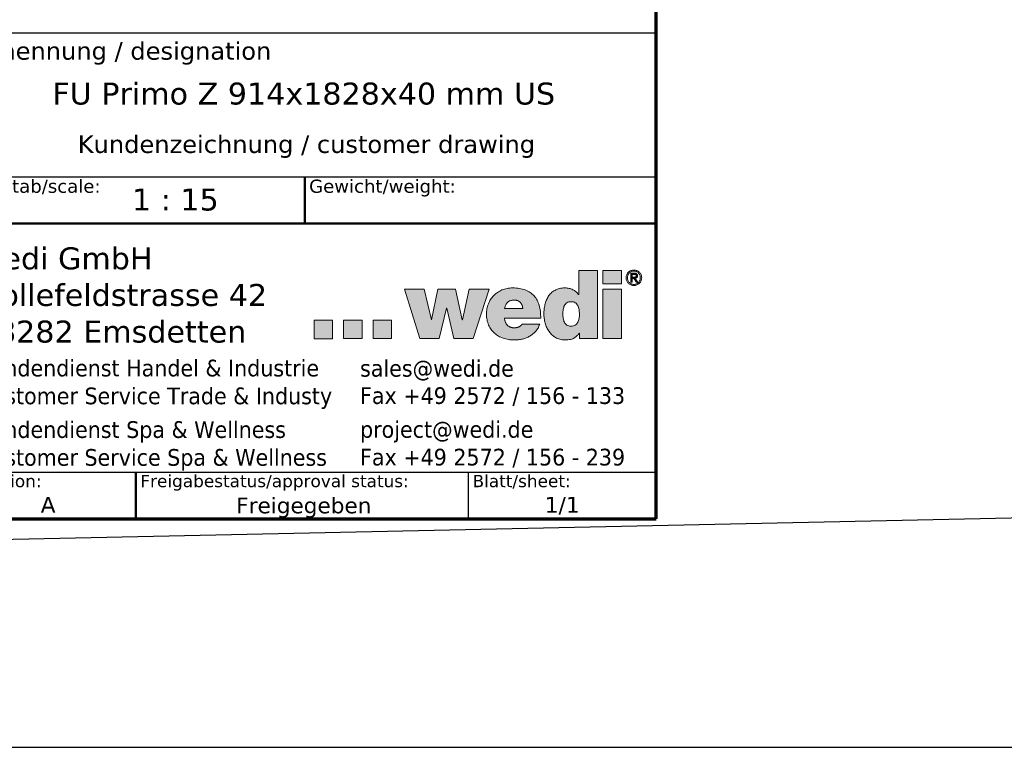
# Model space of a CAD drawing. Header units: millimetres. Extents: x -13716 to 13716, y -300 to 4365.
# Tile 3 of 12: x 1973 to 3654, y -300 to 942. Entities that reach past the tile are written whole.
import ezdxf
from ezdxf.enums import TextEntityAlignment as Align

# ---------------------------------------------------------------- set-up
doc = ezdxf.new("R2010")
doc.units = ezdxf.units.MM
doc.header["$LTSCALE"] = 15
doc.layers.get('0').update_dxf_attribs({"lineweight": 25})
for name, color, linetype, lineweight in [('AM_BOR', 7, 'Continuous', 25), ('Ebene 1', 7, 'Continuous', 25), ('Rahmen (ISO)', 7, 'Continuous', 70), ('Schraffur (ISO)', 7, 'Continuous', 18), ('Titel (ISO)', 7, 'Continuous', 50)]:
    doc.layers.add(name, color=color, linetype=linetype, lineweight=lineweight)
doc.styles.add('Notiztext 3.5', font='verdana.ttf')
doc.styles.add('Pfeiltext', font='verdana.ttf')
doc.styles.get("Standard").update_dxf_attribs({"font": 'verdana.ttf'})
doc.styles.add('Textstil26', font='verdana.ttf')
doc.styles.add('Textstil29', font='verdana.ttf')
doc.styles.add('Textstil30', font='verdana.ttf')
doc.styles.add('Textstil32', font='verdana.ttf', dxfattribs={"width": 0.8})
doc.styles.add('Textstil69', font='verdana.ttf')
doc.styles.add('Textstil76', font='verdana.ttf')
doc.styles.add('Textstil77', font='verdana.ttf')

# ---------------------------------------------------------------- blocks, each defined once
blk = doc.blocks.new('Ränder wedi_Zeichnungsrahmen')
at = {"layer": 'Rahmen (ISO)'}
for p, q in [((204, 6), (204, 291)), ((20, 6), (204, 6))]:
    blk.add_line(p, q, dxfattribs=at)
blk = doc.blocks.new('Schriftfelder wedi Standard - Inch_Zoll ohne Toleranz')
at = {"layer": 'Schraffur (ISO)'}
h = blk.add_hatch(color=256, dxfattribs=at)
edge = h.paths.add_edge_path(flags=0)
edge.add_spline(control_points=[(-14.53, 20.67), (-14.44, 20.67), (-14.27, 20.69), (-14.05, 20.78), (-13.88, 20.93), (-13.76, 21.12), (-13.67, 21.33), (-13.6, 21.65), (-13.57, 22.07), (-13.6, 22.48), (-13.67, 22.8), (-13.76, 23.01), (-13.88, 23.2), (-14.05, 23.35), (-14.27, 23.44), (-14.53, 23.47), (-14.78, 23.44), (-15, 23.35), (-15.17, 23.2), (-15.3, 23.01), (-15.38, 22.8), (-15.45, 22.48), (-15.48, 22.07), (-15.45, 21.65), (-15.38, 21.33), (-15.3, 21.12), (-15.17, 20.93), (-15, 20.78), (-14.78, 20.69), (-14.61, 20.67), (-14.53, 20.67)], knot_values=[0, 0, 0, 0, 0.034699, 0.064914, 0.09345, 0.122379, 0.152717, 0.184596, 0.250776, 0.316162, 0.347791, 0.377961, 0.406791, 0.435283, 0.465485, 0.500184, 0.534837, 0.564994, 0.593447, 0.62225, 0.652404, 0.684024, 0.749407, 0.815585, 0.847456, 0.877777, 0.906678, 0.935176, 0.965345, 1, 1, 1, 1], degree=3, periodic=0)
edge = h.paths.add_edge_path()
edge.add_line((-13.66, 27), (-13.66, 24.26))
edge.add_line((-13.66, 24.26), (-13.68, 24.26))
edge.add_spline(control_points=[(-13.68, 24.26), (-13.77, 24.37), (-13.95, 24.6), (-14.33, 24.84), (-14.76, 24.99), (-15.18, 25.03), (-15.55, 25.01), (-15.86, 24.96), (-16.14, 24.87), (-16.47, 24.72), (-16.82, 24.46), (-17.14, 24.06), (-17.37, 23.6), (-17.52, 23.11), (-17.6, 22.6), (-17.63, 22.08), (-17.6, 21.55), (-17.49, 21.03), (-17.31, 20.52), (-17.05, 20.06), (-16.72, 19.67), (-16.3, 19.35), (-15.9, 19.19), (-15.54, 19.12), (-15.23, 19.1), (-14.91, 19.12), (-14.6, 19.16), (-14.35, 19.24), (-14.08, 19.37), (-13.83, 19.58), (-13.68, 19.77), (-13.6, 19.87)], knot_values=[0, 0, 0, 0, 0.043155, 0.086739, 0.131645, 0.17854, 0.212404, 0.243573, 0.272592, 0.299996, 0.351779, 0.402206, 0.453011, 0.504581, 0.556321, 0.607002, 0.660443, 0.714379, 0.767879, 0.820311, 0.871582, 0.922422, 0.974633, 1.002175, 1.0312, 1.067419, 1.097992, 1.124095, 1.146867, 1.186159, 1.221249, 1.221249, 1.221249, 1.221249], degree=3, periodic=0)
edge.add_line((-13.6, 19.87), (-13.58, 19.87))
edge.add_line((-13.58, 19.87), (-13.58, 19.25))
edge.add_line((-13.58, 19.25), (-11.51, 19.25))
edge.add_line((-11.51, 19.25), (-11.51, 27))
edge.add_line((-11.51, 27), (-13.66, 27))
for points in [[(-10.93, 25.49), (-10.93, 27), (-8.78, 27), (-8.78, 25.49)], [(-33.5, 24.89), (-31.74, 19.26), (-29.54, 19.26), (-28.7, 22.72), (-28.68, 22.72), (-27.87, 19.26), (-25.66, 19.26), (-23.87, 24.89), (-26.11, 24.89), (-26.89, 21.41), (-26.93, 21.41), (-27.68, 24.89), (-29.69, 24.89), (-30.41, 21.41), (-30.43, 21.41), (-31.26, 24.89)], [(-10.93, 19.26), (-8.78, 19.26), (-8.78, 24.89), (-10.93, 24.89)], [(-41.68, 21.34), (-43.78, 21.34), (-43.78, 19.24), (-41.68, 19.24)], [(-38.32, 21.34), (-40.42, 21.34), (-40.42, 19.26), (-38.32, 19.26)], [(-34.96, 21.34), (-34.96, 19.26), (-37.06, 19.26), (-37.06, 21.34)]]:
    blk.add_hatch(color=256, dxfattribs=at).paths.add_polyline_path(points)
h = blk.add_hatch(color=256, dxfattribs=at)
edge = h.paths.add_edge_path(flags=0)
edge.add_spline(control_points=[(-8.06, 25.89), (-8.04, 25.84), (-7.99, 25.75), (-7.9, 25.64), (-7.8, 25.55), (-7.67, 25.48), (-7.53, 25.44), (-7.38, 25.42), (-7.23, 25.44), (-7.09, 25.48), (-6.97, 25.55), (-6.86, 25.64), (-6.77, 25.75), (-6.71, 25.89), (-6.66, 26.03), (-6.65, 26.19), (-6.66, 26.34), (-6.71, 26.48), (-6.77, 26.61), (-6.86, 26.72), (-6.97, 26.81), (-7.1, 26.88), (-7.23, 26.93), (-7.38, 26.94), (-7.53, 26.93), (-7.67, 26.88), (-7.8, 26.81), (-7.9, 26.72), (-7.99, 26.61), (-8.06, 26.48), (-8.1, 26.34), (-8.12, 26.19), (-8.1, 26.03), (-8.07, 25.93), (-8.06, 25.89)], knot_values=[-1, -1, -1, -1, -0.968769, -0.938514, -0.908528, -0.877859, -0.846824, -0.81451, -0.782845, -0.751665, -0.721347, -0.691382, -0.661076, -0.630076, -0.597827, -0.563882, -0.531049, -0.499298, -0.468506, -0.438444, -0.408565, -0.3784, -0.347161, -0.315526, -0.283241, -0.252147, -0.221629, -0.19173, -0.161719, -0.130694, -0.098997, -0.066153, -0.032195, 0, 0, 0, 0], degree=3, periodic=0)
edge = h.paths.add_edge_path()
edge.add_spline(control_points=[(-8.2, 26.53), (-8.22, 26.48), (-8.26, 26.37), (-8.28, 26.19), (-8.26, 26), (-8.21, 25.83), (-8.12, 25.68), (-8.01, 25.55), (-7.88, 25.44), (-7.73, 25.36), (-7.56, 25.31), (-7.38, 25.29), (-7.2, 25.31), (-7.04, 25.36), (-6.89, 25.44), (-6.75, 25.55), (-6.64, 25.68), (-6.56, 25.83), (-6.51, 26), (-6.49, 26.19), (-6.51, 26.37), (-6.56, 26.53), (-6.64, 26.69), (-6.75, 26.82), (-6.89, 26.92), (-7.04, 27), (-7.2, 27.05), (-7.38, 27.07), (-7.56, 27.05), (-7.73, 27), (-7.88, 26.92), (-8.01, 26.82), (-8.12, 26.69), (-8.18, 26.59), (-8.2, 26.53)], knot_values=[0, 0, 0, 0, 0.031498, 0.063871, 0.097255, 0.129121, 0.16021, 0.19058, 0.221045, 0.251572, 0.283155, 0.315097, 0.34707, 0.378466, 0.408835, 0.43896, 0.469377, 0.500279, 0.532169, 0.565531, 0.597881, 0.629403, 0.660135, 0.690407, 0.720506, 0.750951, 0.782355, 0.814304, 0.846223, 0.877814, 0.908416, 0.938856, 0.96908, 1, 1, 1, 1], degree=3, periodic=0)
h = blk.add_hatch(color=256, dxfattribs=at)
edge = h.paths.add_edge_path(flags=0)
edge.add_spline(control_points=[(-7.4, 26.24), (-7.37, 26.24), (-7.33, 26.24), (-7.27, 26.25), (-7.23, 26.25), (-7.21, 26.27), (-7.18, 26.28), (-7.16, 26.3), (-7.14, 26.32), (-7.13, 26.35), (-7.13, 26.39), (-7.13, 26.42), (-7.13, 26.45), (-7.14, 26.48), (-7.15, 26.5), (-7.17, 26.52), (-7.19, 26.54), (-7.22, 26.55), (-7.26, 26.56), (-7.31, 26.57), (-7.34, 26.57), (-7.36, 26.57), (-7.37, 26.57), (-7.4, 26.57), (-7.44, 26.57), (-7.49, 26.57), (-7.53, 26.57), (-7.55, 26.57), (-7.56, 26.57), (-7.57, 26.57), (-7.56, 26.55), (-7.57, 26.53), (-7.57, 26.49), (-7.57, 26.43), (-7.57, 26.36), (-7.57, 26.31), (-7.57, 26.28), (-7.56, 26.26), (-7.57, 26.24), (-7.56, 26.24), (-7.55, 26.24), (-7.51, 26.24), (-7.46, 26.24), (-7.42, 26.24), (-7.4, 26.24), (-7.4, 26.24), (-7.4, 26.24)], knot_values=[-1, -1, -1, -1, -0.950287, -0.902175, -0.881324, -0.861242, -0.841051, -0.820798, -0.800643, -0.77928, -0.753999, -0.726464, -0.703741, -0.683998, -0.665669, -0.648191, -0.630877, -0.612858, -0.575671, -0.535024, -0.514517, -0.506166, -0.497845, -0.484984, -0.450288, -0.411369, -0.377517, -0.365396, -0.358025, -0.356271, -0.348826, -0.333239, -0.311301, -0.255536, -0.195862, -0.169038, -0.146611, -0.130372, -0.122114, -0.120862, -0.115361, -0.09364, -0.033314, -0.009567, -0.002546, 0, 0, 0, 0], degree=3, periodic=0)
edge = h.paths.add_edge_path()
edge.add_spline(control_points=[(-7.33, 26.7), (-7.33, 26.7), (-7.34, 26.7), (-7.38, 26.7), (-7.49, 26.7), (-7.61, 26.7), (-7.69, 26.7), (-7.72, 26.7), (-7.74, 26.69), (-7.72, 26.64), (-7.73, 26.56), (-7.72, 26.4), (-7.73, 26.18), (-7.72, 25.96), (-7.73, 25.8), (-7.72, 25.73), (-7.73, 25.68), (-7.72, 25.66), (-7.68, 25.68), (-7.63, 25.66), (-7.59, 25.67), (-7.56, 25.66), (-7.57, 25.69), (-7.56, 25.73), (-7.57, 25.82), (-7.56, 25.93), (-7.57, 26.02), (-7.56, 26.07), (-7.57, 26.1), (-7.55, 26.12), (-7.52, 26.11), (-7.48, 26.11), (-7.44, 26.11), (-7.41, 26.11), (-7.39, 26.1), (-7.38, 26.07), (-7.34, 26.02), (-7.28, 25.93), (-7.21, 25.82), (-7.16, 25.73), (-7.12, 25.69), (-7.12, 25.66), (-7.09, 25.67), (-7.04, 25.66), (-7, 25.68), (-6.95, 25.66), (-6.94, 25.67), (-6.97, 25.69), (-6.98, 25.73), (-7.03, 25.8), (-7.09, 25.9), (-7.15, 25.99), (-7.2, 26.06), (-7.21, 26.1), (-7.24, 26.12), (-7.21, 26.13), (-7.17, 26.13), (-7.11, 26.16), (-7.04, 26.2), (-6.99, 26.26), (-6.97, 26.34), (-6.96, 26.44), (-6.98, 26.53), (-7.03, 26.61), (-7.11, 26.66), (-7.21, 26.69), (-7.29, 26.7), (-7.33, 26.7)], knot_values=[0, 0, 0, 0, 0.002245, 0.008381, 0.028737, 0.076631, 0.084863, 0.089802, 0.091023, 0.100424, 0.119095, 0.14472, 0.207559, 0.270398, 0.296023, 0.314694, 0.324094, 0.324881, 0.330158, 0.349348, 0.357504, 0.360862, 0.363355, 0.37017, 0.392777, 0.420703, 0.445969, 0.455111, 0.460597, 0.462607, 0.46991, 0.48027, 0.49063, 0.497933, 0.500569, 0.507069, 0.517903, 0.547843, 0.580935, 0.607723, 0.615799, 0.618754, 0.622345, 0.631066, 0.651586, 0.657229, 0.657615, 0.662568, 0.672404, 0.685905, 0.71901, 0.752116, 0.765617, 0.775453, 0.780406, 0.783475, 0.792867, 0.810732, 0.827868, 0.845154, 0.864227, 0.887328, 0.909172, 0.928704, 0.948581, 0.97168, 1, 1, 1, 1], degree=3, periodic=0)
h = blk.add_hatch(color=256, dxfattribs=at)
edge = h.paths.add_edge_path(flags=0)
edge.add_spline(control_points=[(-20.98, 23.64), (-20.93, 23.64), (-20.83, 23.64), (-20.69, 23.61), (-20.56, 23.55), (-20.44, 23.49), (-20.33, 23.4), (-20.24, 23.3), (-20.17, 23.19), (-20.1, 23.07), (-20.07, 22.94), (-20.04, 22.81), (-20.05, 22.75), (-20.03, 22.7), (-20.05, 22.7), (-20.08, 22.7), (-20.13, 22.7), (-20.21, 22.7), (-20.34, 22.7), (-20.53, 22.7), (-20.79, 22.7), (-21.07, 22.7), (-21.34, 22.7), (-21.6, 22.7), (-21.79, 22.7), (-21.92, 22.7), (-22, 22.7), (-22.05, 22.7), (-22.08, 22.7), (-22.09, 22.7), (-22.09, 22.71), (-22.09, 22.75), (-22.06, 22.84), (-22.03, 22.96), (-21.97, 23.1), (-21.9, 23.23), (-21.81, 23.34), (-21.71, 23.43), (-21.59, 23.51), (-21.46, 23.57), (-21.31, 23.61), (-21.15, 23.64), (-21.04, 23.64), (-20.98, 23.64)], knot_values=[-1, -1, -1, -1, -0.970522, -0.942344, -0.915116, -0.888531, -0.86232, -0.836254, -0.810128, -0.783754, -0.756945, -0.729507, -0.715477, -0.710748, -0.709678, -0.703909, -0.693711, -0.679576, -0.661996, -0.618469, -0.567069, -0.511731, -0.456394, -0.404994, -0.361467, -0.343887, -0.329752, -0.319554, -0.313785, -0.312715, -0.311324, -0.307144, -0.290779, -0.259629, -0.230295, -0.20237, -0.17536, -0.148701, -0.121787, -0.094005, -0.064779, -0.033592, 0, 0, 0, 0], degree=3, periodic=0)
edge = h.paths.add_edge_path()
edge.add_line((-17.98, 21.58), (-22.1, 21.58))
edge.add_spline(control_points=[(-22.1, 21.58), (-22.1, 21.54), (-22.09, 21.46), (-22.07, 21.35), (-22.04, 21.24), (-22, 21.14), (-21.96, 21.04), (-21.91, 20.95), (-21.85, 20.87), (-21.79, 20.79), (-21.71, 20.72), (-21.63, 20.66), (-21.55, 20.61), (-21.45, 20.56), (-21.35, 20.53), (-21.24, 20.5), (-21.13, 20.49), (-21.05, 20.49), (-21, 20.49)], knot_values=[0, 0, 0, 0, 0.011871, 0.023383, 0.034556, 0.045416, 0.055995, 0.066338, 0.076497, 0.086536, 0.096528, 0.106556, 0.116711, 0.12709, 0.137793, 0.148921, 0.160571, 0.172839, 0.172839, 0.172839, 0.172839], degree=3, periodic=0)
edge.add_spline(control_points=[(-21, 20.49), (-20.98, 20.49), (-20.94, 20.49), (-20.87, 20.49), (-20.81, 20.5), (-20.74, 20.51), (-20.68, 20.52), (-20.61, 20.54), (-20.55, 20.56), (-20.49, 20.58), (-20.43, 20.61), (-20.37, 20.64), (-20.32, 20.67), (-20.27, 20.71), (-20.22, 20.75), (-20.18, 20.79), (-20.14, 20.84), (-20.12, 20.87), (-20.11, 20.89)], knot_values=[0, 0, 0, 0, 0.006559, 0.013169, 0.01981, 0.026462, 0.033107, 0.039727, 0.046304, 0.052825, 0.059279, 0.065656, 0.071951, 0.078166, 0.084304, 0.090378, 0.096407, 0.102416, 0.102416, 0.102416, 0.102416], degree=3, periodic=0)
edge.add_line((-20.11, 20.89), (-18.1, 20.89))
edge.add_spline(control_points=[(-18.1, 20.89), (-18.16, 20.74), (-18.27, 20.46), (-18.54, 20.09), (-18.86, 19.78), (-19.22, 19.53), (-19.63, 19.34), (-20.06, 19.2), (-20.52, 19.12), (-21.05, 19.09), (-21.64, 19.14), (-22.25, 19.28), (-22.79, 19.52), (-23.26, 19.86), (-23.65, 20.28), (-23.94, 20.8), (-24.12, 21.4), (-24.17, 22.03), (-24.12, 22.64), (-23.96, 23.21), (-23.7, 23.72), (-23.35, 24.16), (-22.91, 24.53), (-22.39, 24.81), (-21.81, 24.99), (-21.13, 25.04), (-20.43, 24.99), (-19.75, 24.82), (-19.18, 24.54), (-18.72, 24.14), (-18.37, 23.63), (-18.14, 23.03), (-18, 22.33), (-17.99, 21.84), (-17.98, 21.58)], knot_values=[0, 0, 0, 0, 0.046845, 0.091634, 0.135518, 0.17939, 0.223861, 0.269282, 0.315783, 0.363338, 0.42883, 0.490658, 0.549548, 0.606552, 0.663102, 0.721003, 0.78232, 0.849198, 0.909267, 0.967289, 1.024005, 1.080171, 1.136634, 1.194396, 1.254659, 1.318825, 1.396987, 1.465551, 1.527499, 1.586411, 1.646022, 1.709592, 1.779523, 1.85736, 1.85736, 1.85736, 1.85736], degree=3, periodic=0)
at = {"layer": 'AM_BOR', "color": 7}
for p, q in [((-4.84, 54), (-188.84, 54)), ((-4.84, -1.25), (-4.84, 54)), ((-188.84, 37.65), (-4.84, 37.65)), ((-130.14, 4.05), (-4.84, 4.05)), ((-26.24, 4.05), (-26.24, -1.25)), ((-188.84, -1.25), (-4.84, -1.25))]:
    blk.add_line(p, q, dxfattribs=at)
at = {"layer": 'Ebene 1', "lineweight": 5}
for p, q in [((-10.93, 25.49), (-10.93, 27)), ((-10.93, 27), (-8.78, 27)), ((-8.78, 27), (-8.78, 25.49)), ((-31.74, 19.26), (-33.5, 24.89)), ((-33.5, 24.89), (-31.26, 24.89)), ((-31.26, 24.89), (-30.43, 21.41)), ((-30.41, 21.41), (-29.69, 24.89)), ((-29.69, 24.89), (-27.68, 24.89)), ((-27.68, 24.89), (-26.93, 21.41)), ((-26.89, 21.41), (-26.11, 24.89)), ((-26.11, 24.89), (-23.87, 24.89)), ((-23.87, 24.89), (-25.66, 19.26)), ((-8.78, 25.49), (-10.93, 25.49)), ((-10.93, 19.26), (-10.93, 24.89)), ((-10.93, 24.89), (-8.78, 24.89)), ((-8.78, 24.89), (-8.78, 19.26)), ((-28.7, 22.72), (-29.54, 19.26)), ((-28.68, 22.72), (-28.7, 22.72)), ((-27.87, 19.26), (-28.68, 22.72)), ((-41.68, 21.34), (-43.78, 21.34)), ((-43.78, 21.34), (-43.78, 19.24)), ((-41.68, 19.24), (-41.68, 21.34)), ((-38.32, 21.34), (-40.42, 21.34)), ((-40.42, 21.34), (-40.42, 19.26)), ((-38.32, 19.26), (-38.32, 21.34)), ((-37.06, 21.34), (-37.06, 19.26)), ((-34.96, 21.34), (-37.06, 21.34)), ((-34.96, 19.26), (-34.96, 21.34)), ((-30.43, 21.41), (-30.41, 21.41)), ((-26.93, 21.41), (-26.89, 21.41)), ((-43.78, 19.24), (-41.68, 19.24)), ((-40.42, 19.26), (-38.32, 19.26)), ((-37.06, 19.26), (-34.96, 19.26)), ((-29.54, 19.26), (-31.74, 19.26)), ((-25.66, 19.26), (-27.87, 19.26)), ((-8.78, 19.26), (-10.93, 19.26))]:
    blk.add_line(p, q, dxfattribs=at)
for points, knots in [([(-13.66, 27), (-13.66, 27), (-13.66, 26.99), (-13.66, 26.96), (-13.66, 26.93), (-13.66, 26.88), (-13.66, 26.82), (-13.66, 26.74), (-13.66, 26.66), (-13.66, 26.53), (-13.66, 26.36), (-13.66, 26.04), (-13.66, 25.63), (-13.66, 25.22), (-13.66, 24.9), (-13.66, 24.73), (-13.66, 24.6), (-13.66, 24.52), (-13.66, 24.44), (-13.66, 24.38), (-13.66, 24.33), (-13.66, 24.3), (-13.66, 24.27), (-13.66, 24.26), (-13.66, 24.26)], [0, 0, 0, 0, 0.000785, 0.0030733, 0.0067645, 0.0117586, 0.0179552, 0.0252542, 0.0335554, 0.0427585, 0.0634696, 0.0865859, 0.1368271, 0.1870683, 0.2101846, 0.2308957, 0.2400988, 0.2484, 0.255699, 0.2618956, 0.2668896, 0.2705809, 0.2728692, 0.2736542, 0.2736542, 0.2736542, 0.2736542]), ([(-11.51, 27), (-11.51, 27), (-11.52, 27), (-11.54, 27), (-11.57, 27), (-11.6, 27), (-11.65, 27), (-11.71, 27), (-11.77, 27), (-11.87, 27), (-12.01, 27), (-12.26, 27), (-12.58, 27), (-12.91, 27), (-13.15, 27), (-13.29, 27), (-13.39, 27), (-13.46, 27), (-13.51, 27), (-13.56, 27), (-13.6, 27), (-13.63, 27), (-13.65, 27), (-13.65, 27), (-13.66, 27)], [0, 0, 0, 0, 0.0006161, 0.0024119, 0.0053087, 0.009228, 0.014091, 0.0198192, 0.0263339, 0.0335564, 0.0498102, 0.0679516, 0.1073803, 0.146809, 0.1649504, 0.1812043, 0.1884268, 0.1949414, 0.2006696, 0.2055327, 0.2094519, 0.2123488, 0.2141446, 0.2147606, 0.2147606, 0.2147606, 0.2147606]), ([(-11.51, 19.25), (-11.51, 19.25), (-11.51, 19.28), (-11.51, 19.35), (-11.51, 19.45), (-11.51, 19.59), (-11.51, 19.77), (-11.51, 19.97), (-11.51, 20.21), (-11.51, 20.57), (-11.51, 21.07), (-11.51, 21.96), (-11.51, 23.12), (-11.51, 24.29), (-11.51, 25.18), (-11.51, 25.68), (-11.51, 26.04), (-11.51, 26.27), (-11.51, 26.48), (-11.51, 26.65), (-11.51, 26.79), (-11.51, 26.9), (-11.51, 26.96), (-11.51, 26.99), (-11.51, 27)], [0, 0, 0, 0, 0.0022235, 0.0087046, 0.0191597, 0.0333047, 0.050856, 0.0715295, 0.0950415, 0.1211081, 0.1797699, 0.2452439, 0.387546, 0.529848, 0.5953221, 0.6539839, 0.6800505, 0.7035625, 0.724236, 0.7417873, 0.7559323, 0.7663873, 0.7728685, 0.775092, 0.775092, 0.775092, 0.775092]), ([(-8.2, 26.53), (-8.18, 26.59), (-8.12, 26.69), (-8.01, 26.82), (-7.88, 26.92), (-7.73, 27), (-7.56, 27.05), (-7.38, 27.07), (-7.2, 27.05), (-7.04, 27), (-6.89, 26.92), (-6.75, 26.82), (-6.64, 26.69), (-6.56, 26.53), (-6.51, 26.37), (-6.49, 26.19), (-6.51, 26), (-6.56, 25.83), (-6.64, 25.68), (-6.75, 25.55), (-6.89, 25.44), (-7.04, 25.36), (-7.2, 25.31), (-7.38, 25.29), (-7.56, 25.31), (-7.73, 25.36), (-7.88, 25.44), (-8.01, 25.55), (-8.12, 25.68), (-8.21, 25.83), (-8.26, 26), (-8.28, 26.19), (-8.26, 26.37), (-8.22, 26.48), (-8.2, 26.53)], [0, 0, 0, 0, 0.03092, 0.061144, 0.091584, 0.122186, 0.153777, 0.185696, 0.217645, 0.249049, 0.279494, 0.309593, 0.339865, 0.370597, 0.402119, 0.434469, 0.467831, 0.499721, 0.530623, 0.56104, 0.591165, 0.621534, 0.65293, 0.684903, 0.716845, 0.748428, 0.778955, 0.80942, 0.83979, 0.870879, 0.902745, 0.936129, 0.968502, 1, 1, 1, 1]), ([(-8.06, 25.89), (-8.04, 25.84), (-7.99, 25.75), (-7.9, 25.64), (-7.8, 25.55), (-7.67, 25.48), (-7.53, 25.44), (-7.38, 25.42), (-7.23, 25.44), (-7.09, 25.48), (-6.97, 25.55), (-6.86, 25.64), (-6.77, 25.75), (-6.71, 25.89), (-6.66, 26.03), (-6.65, 26.19), (-6.66, 26.34), (-6.71, 26.48), (-6.77, 26.61), (-6.86, 26.72), (-6.97, 26.81), (-7.1, 26.88), (-7.23, 26.93), (-7.38, 26.94), (-7.53, 26.93), (-7.67, 26.88), (-7.8, 26.81), (-7.9, 26.72), (-7.99, 26.61), (-8.06, 26.48), (-8.1, 26.34), (-8.12, 26.19), (-8.1, 26.03), (-8.07, 25.93), (-8.06, 25.89)], [0, 0, 0, 0, 0.031231, 0.061486, 0.091472, 0.122141, 0.153176, 0.18549, 0.217155, 0.248335, 0.278653, 0.308618, 0.338924, 0.369924, 0.402173, 0.436118, 0.468951, 0.500702, 0.531494, 0.561556, 0.591435, 0.6216, 0.652839, 0.684474, 0.716759, 0.747853, 0.778371, 0.80827, 0.838281, 0.869306, 0.901003, 0.933847, 0.967805, 1, 1, 1, 1]), ([(-7.33, 26.7), (-7.29, 26.7), (-7.21, 26.69), (-7.11, 26.66), (-7.03, 26.61), (-6.98, 26.53), (-6.96, 26.44), (-6.97, 26.34), (-6.99, 26.26), (-7.04, 26.2), (-7.11, 26.16), (-7.17, 26.13), (-7.21, 26.13), (-7.24, 26.12), (-7.21, 26.1), (-7.2, 26.06), (-7.15, 25.99), (-7.09, 25.9), (-7.03, 25.8), (-6.98, 25.73), (-6.97, 25.69), (-6.94, 25.67), (-6.95, 25.66), (-7, 25.68), (-7.04, 25.66), (-7.09, 25.67), (-7.12, 25.66), (-7.12, 25.69), (-7.16, 25.73), (-7.21, 25.82), (-7.28, 25.93), (-7.34, 26.02), (-7.38, 26.07), (-7.39, 26.1), (-7.41, 26.11), (-7.44, 26.11), (-7.48, 26.11), (-7.52, 26.11), (-7.55, 26.12), (-7.57, 26.1), (-7.56, 26.07), (-7.57, 26.02), (-7.56, 25.93), (-7.57, 25.82), (-7.56, 25.73), (-7.57, 25.69), (-7.56, 25.66), (-7.59, 25.67), (-7.63, 25.66), (-7.68, 25.68), (-7.72, 25.66), (-7.73, 25.68), (-7.72, 25.73), (-7.73, 25.8), (-7.72, 25.96), (-7.73, 26.18), (-7.72, 26.4), (-7.73, 26.56), (-7.72, 26.64), (-7.74, 26.69), (-7.72, 26.7), (-7.69, 26.7), (-7.61, 26.7), (-7.49, 26.7), (-7.38, 26.7), (-7.34, 26.7), (-7.33, 26.7), (-7.33, 26.7)], [0, 0, 0, 0, 0.02832, 0.051419, 0.071296, 0.090828, 0.112672, 0.135773, 0.154846, 0.172132, 0.189268, 0.207133, 0.216525, 0.219594, 0.224547, 0.234383, 0.247884, 0.28099, 0.314095, 0.327596, 0.337432, 0.342385, 0.342771, 0.348414, 0.368934, 0.377655, 0.381246, 0.384201, 0.392277, 0.419065, 0.452157, 0.482097, 0.492931, 0.499431, 0.502067, 0.50937, 0.51973, 0.53009, 0.537393, 0.539403, 0.544889, 0.554031, 0.579297, 0.607223, 0.62983, 0.636645, 0.639138, 0.642496, 0.650652, 0.669842, 0.675119, 0.675906, 0.685306, 0.703977, 0.729602, 0.792441, 0.85528, 0.880905, 0.899576, 0.908977, 0.910198, 0.915137, 0.923369, 0.971263, 0.991619, 0.997755, 1, 1, 1, 1]), ([(-7.4, 26.24), (-7.37, 26.24), (-7.33, 26.24), (-7.27, 26.25), (-7.23, 26.25), (-7.21, 26.27), (-7.18, 26.28), (-7.16, 26.3), (-7.14, 26.32), (-7.13, 26.35), (-7.13, 26.39), (-7.13, 26.42), (-7.13, 26.45), (-7.14, 26.48), (-7.15, 26.5), (-7.17, 26.52), (-7.19, 26.54), (-7.22, 26.55), (-7.26, 26.56), (-7.31, 26.57), (-7.34, 26.57), (-7.36, 26.57), (-7.37, 26.57), (-7.4, 26.57), (-7.44, 26.57), (-7.49, 26.57), (-7.53, 26.57), (-7.55, 26.57), (-7.56, 26.57), (-7.57, 26.57), (-7.56, 26.55), (-7.57, 26.53), (-7.57, 26.49), (-7.57, 26.43), (-7.57, 26.36), (-7.57, 26.31), (-7.57, 26.28), (-7.56, 26.26), (-7.57, 26.24), (-7.56, 26.24), (-7.55, 26.24), (-7.51, 26.24), (-7.46, 26.24), (-7.42, 26.24), (-7.4, 26.24), (-7.4, 26.24), (-7.4, 26.24)], [0, 0, 0, 0, 0.049713, 0.097825, 0.118676, 0.138758, 0.158949, 0.179202, 0.199357, 0.22072, 0.246001, 0.273536, 0.296259, 0.316002, 0.334331, 0.351809, 0.369123, 0.387142, 0.424329, 0.464976, 0.485483, 0.493834, 0.502155, 0.515016, 0.549712, 0.588631, 0.622483, 0.634604, 0.641975, 0.643729, 0.651174, 0.666761, 0.688699, 0.744464, 0.804138, 0.830962, 0.853389, 0.869628, 0.877886, 0.879138, 0.884639, 0.90636, 0.966686, 0.990433, 0.997454, 1, 1, 1, 1]), ([(-17.98, 21.58), (-17.99, 21.84), (-18, 22.33), (-18.14, 23.03), (-18.37, 23.63), (-18.72, 24.14), (-19.18, 24.54), (-19.75, 24.82), (-20.43, 24.99), (-21.13, 25.04), (-21.81, 24.99), (-22.39, 24.81), (-22.91, 24.53), (-23.35, 24.16), (-23.7, 23.72), (-23.96, 23.21), (-24.12, 22.64), (-24.17, 22.03), (-24.12, 21.4), (-23.94, 20.8), (-23.65, 20.28), (-23.26, 19.86), (-22.79, 19.52), (-22.25, 19.28), (-21.64, 19.14), (-21.05, 19.09), (-20.52, 19.12), (-20.06, 19.2), (-19.63, 19.34), (-19.22, 19.53), (-18.86, 19.78), (-18.54, 20.09), (-18.27, 20.46), (-18.16, 20.74), (-18.1, 20.89)], [0, 0, 0, 0, 0.077838, 0.147768, 0.211338, 0.270949, 0.329861, 0.391809, 0.460373, 0.538535, 0.602701, 0.662964, 0.720726, 0.777189, 0.833355, 0.890071, 0.948093, 1.008162, 1.075041, 1.136357, 1.194259, 1.250809, 1.307812, 1.366702, 1.42853, 1.494022, 1.541577, 1.588079, 1.633499, 1.67797, 1.721843, 1.765726, 1.810515, 1.85736, 1.85736, 1.85736, 1.85736]), ([(-13.68, 24.26), (-13.77, 24.37), (-13.95, 24.6), (-14.33, 24.84), (-14.76, 24.99), (-15.18, 25.03), (-15.55, 25.01), (-15.86, 24.96), (-16.14, 24.87), (-16.47, 24.72), (-16.82, 24.46), (-17.14, 24.06), (-17.37, 23.6), (-17.52, 23.11), (-17.6, 22.6), (-17.63, 22.08), (-17.6, 21.55), (-17.49, 21.03), (-17.31, 20.52), (-17.05, 20.06), (-16.72, 19.67), (-16.3, 19.35), (-15.9, 19.19), (-15.54, 19.12), (-15.23, 19.1), (-14.91, 19.12), (-14.6, 19.16), (-14.35, 19.24), (-14.08, 19.37), (-13.83, 19.58), (-13.68, 19.77), (-13.6, 19.87)], [0, 0, 0, 0, 0.043155, 0.086739, 0.131645, 0.17854, 0.212404, 0.243573, 0.272592, 0.299996, 0.351779, 0.402206, 0.453011, 0.504581, 0.556321, 0.607002, 0.660443, 0.714379, 0.767879, 0.820311, 0.871582, 0.922422, 0.974633, 1.002175, 1.0312, 1.067419, 1.097992, 1.124095, 1.146867, 1.186159, 1.221249, 1.221249, 1.221249, 1.221249]), ([(-20.98, 23.64), (-20.93, 23.64), (-20.83, 23.64), (-20.69, 23.61), (-20.56, 23.55), (-20.44, 23.49), (-20.33, 23.4), (-20.24, 23.3), (-20.17, 23.19), (-20.1, 23.07), (-20.07, 22.94), (-20.04, 22.81), (-20.05, 22.75), (-20.03, 22.7), (-20.05, 22.7), (-20.08, 22.7), (-20.13, 22.7), (-20.21, 22.7), (-20.34, 22.7), (-20.53, 22.7), (-20.79, 22.7), (-21.07, 22.7), (-21.34, 22.7), (-21.6, 22.7), (-21.79, 22.7), (-21.92, 22.7), (-22, 22.7), (-22.05, 22.7), (-22.08, 22.7), (-22.09, 22.7), (-22.09, 22.71), (-22.09, 22.75), (-22.06, 22.84), (-22.03, 22.96), (-21.97, 23.1), (-21.9, 23.23), (-21.81, 23.34), (-21.71, 23.43), (-21.59, 23.51), (-21.46, 23.57), (-21.31, 23.61), (-21.15, 23.64), (-21.04, 23.64), (-20.98, 23.64)], [0, 0, 0, 0, 0.029478, 0.057656, 0.084884, 0.111469, 0.13768, 0.163746, 0.189872, 0.216246, 0.243055, 0.270493, 0.284523, 0.289252, 0.290322, 0.296091, 0.306289, 0.320424, 0.338004, 0.381531, 0.432931, 0.488269, 0.543606, 0.595006, 0.638533, 0.656113, 0.670248, 0.680446, 0.686215, 0.687285, 0.688676, 0.692856, 0.709221, 0.740371, 0.769705, 0.79763, 0.82464, 0.851299, 0.878213, 0.905995, 0.935221, 0.966408, 1, 1, 1, 1]), ([(-13.66, 24.26), (-13.66, 24.26), (-13.66, 24.26), (-13.66, 24.26), (-13.66, 24.26), (-13.66, 24.26), (-13.66, 24.26), (-13.66, 24.26), (-13.66, 24.26), (-13.66, 24.26), (-13.66, 24.26), (-13.66, 24.26), (-13.67, 24.26), (-13.67, 24.26), (-13.67, 24.26), (-13.68, 24.26), (-13.68, 24.26), (-13.68, 24.26), (-13.68, 24.26), (-13.68, 24.26), (-13.68, 24.26), (-13.68, 24.26), (-13.68, 24.26), (-13.68, 24.26), (-13.68, 24.26)], [0, 0, 0, 0, 0.000006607, 0.000025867, 0.000056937, 0.000098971, 0.000151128, 0.000212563, 0.000282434, 0.000359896, 0.00053422, 0.000728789, 0.001151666, 0.001574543, 0.001769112, 0.001943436, 0.002020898, 0.002090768, 0.002152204, 0.00220436, 0.002246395, 0.002277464, 0.002296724, 0.002303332, 0.002303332, 0.002303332, 0.002303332]), ([(-14.53, 20.67), (-14.61, 20.67), (-14.78, 20.69), (-15, 20.78), (-15.17, 20.93), (-15.3, 21.12), (-15.38, 21.33), (-15.45, 21.65), (-15.48, 22.07), (-15.45, 22.48), (-15.38, 22.8), (-15.3, 23.01), (-15.17, 23.2), (-15, 23.35), (-14.78, 23.44), (-14.53, 23.47), (-14.27, 23.44), (-14.05, 23.35), (-13.88, 23.2), (-13.76, 23.01), (-13.67, 22.8), (-13.6, 22.48), (-13.57, 22.07), (-13.6, 21.65), (-13.67, 21.33), (-13.76, 21.12), (-13.88, 20.93), (-14.05, 20.78), (-14.27, 20.69), (-14.44, 20.67), (-14.53, 20.67)], [0, 0, 0, 0, 0.034655, 0.064824, 0.093322, 0.122223, 0.152544, 0.184415, 0.250593, 0.315976, 0.347596, 0.37775, 0.406553, 0.435006, 0.465163, 0.499816, 0.534515, 0.564717, 0.593209, 0.622039, 0.652209, 0.683838, 0.749224, 0.815404, 0.847283, 0.877621, 0.90655, 0.935086, 0.965301, 1, 1, 1, 1]), ([(-21, 20.49), (-21.05, 20.49), (-21.13, 20.49), (-21.24, 20.5), (-21.35, 20.53), (-21.45, 20.56), (-21.55, 20.61), (-21.63, 20.66), (-21.71, 20.72), (-21.79, 20.79), (-21.85, 20.87), (-21.91, 20.95), (-21.96, 21.04), (-22, 21.14), (-22.04, 21.24), (-22.07, 21.35), (-22.09, 21.46), (-22.1, 21.54), (-22.1, 21.58)], [0, 0, 0, 0, 0.0122685, 0.0239187, 0.035046, 0.0457491, 0.0561284, 0.0662838, 0.0763119, 0.0863037, 0.0963424, 0.1065015, 0.1168444, 0.127424, 0.1382833, 0.1494563, 0.1609687, 0.1728395, 0.1728395, 0.1728395, 0.1728395]), ([(-22.1, 21.58), (-22.1, 21.58), (-22.08, 21.58), (-22.05, 21.58), (-21.99, 21.58), (-21.92, 21.58), (-21.82, 21.58), (-21.72, 21.58), (-21.59, 21.58), (-21.4, 21.58), (-21.13, 21.58), (-20.66, 21.58), (-20.04, 21.58), (-19.42, 21.58), (-18.95, 21.58), (-18.68, 21.58), (-18.49, 21.58), (-18.36, 21.58), (-18.25, 21.58), (-18.16, 21.58), (-18.09, 21.58), (-18.03, 21.58), (-18, 21.58), (-17.98, 21.58), (-17.98, 21.58)], [0, 0, 0, 0, 0.0011827, 0.0046301, 0.0101912, 0.0177151, 0.0270508, 0.0380473, 0.0505536, 0.0644187, 0.0956215, 0.1304479, 0.2061398, 0.2818318, 0.3166582, 0.347861, 0.3617261, 0.3742324, 0.3852289, 0.3945645, 0.4020884, 0.4076496, 0.411097, 0.4122797, 0.4122797, 0.4122797, 0.4122797]), ([(-20.11, 20.89), (-20.12, 20.87), (-20.14, 20.84), (-20.18, 20.79), (-20.22, 20.75), (-20.27, 20.71), (-20.32, 20.67), (-20.37, 20.64), (-20.43, 20.61), (-20.49, 20.58), (-20.55, 20.56), (-20.61, 20.54), (-20.68, 20.52), (-20.74, 20.51), (-20.81, 20.5), (-20.87, 20.49), (-20.94, 20.49), (-20.98, 20.49), (-21, 20.49)], [0, 0, 0, 0, 0.006009, 0.0120374, 0.0181114, 0.0242499, 0.0304643, 0.0367601, 0.0431371, 0.0495905, 0.0561118, 0.0626893, 0.0693086, 0.0759535, 0.0826061, 0.0892473, 0.0958573, 0.1024158, 0.1024158, 0.1024158, 0.1024158]), ([(-18.1, 20.89), (-18.1, 20.89), (-18.11, 20.89), (-18.12, 20.89), (-18.15, 20.89), (-18.19, 20.89), (-18.23, 20.89), (-18.28, 20.89), (-18.35, 20.89), (-18.44, 20.89), (-18.57, 20.89), (-18.8, 20.89), (-19.1, 20.89), (-19.4, 20.89), (-19.63, 20.89), (-19.76, 20.89), (-19.86, 20.89), (-19.92, 20.89), (-19.97, 20.89), (-20.02, 20.89), (-20.05, 20.89), (-20.08, 20.89), (-20.1, 20.89), (-20.1, 20.89), (-20.11, 20.89)], [0, 0, 0, 0, 0.0005762, 0.0022556, 0.0049648, 0.0086302, 0.0131783, 0.0185354, 0.024628, 0.0313826, 0.0465836, 0.0635498, 0.1004244, 0.137299, 0.1542653, 0.1694662, 0.1762208, 0.1823135, 0.1876706, 0.1922186, 0.195884, 0.1985932, 0.2002727, 0.2008489, 0.2008489, 0.2008489, 0.2008489]), ([(-13.6, 19.87), (-13.6, 19.87), (-13.6, 19.87), (-13.6, 19.87), (-13.6, 19.87), (-13.6, 19.87), (-13.6, 19.87), (-13.6, 19.87), (-13.6, 19.87), (-13.6, 19.87), (-13.6, 19.87), (-13.6, 19.87), (-13.59, 19.87), (-13.59, 19.87), (-13.59, 19.87), (-13.59, 19.87), (-13.58, 19.87), (-13.58, 19.87), (-13.58, 19.87), (-13.58, 19.87), (-13.58, 19.87), (-13.58, 19.87), (-13.58, 19.87), (-13.58, 19.87), (-13.58, 19.87)], [0, 0, 0, 0, 0.00000644, 0.000025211, 0.000055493, 0.000096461, 0.000147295, 0.000207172, 0.000275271, 0.000350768, 0.000520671, 0.000710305, 0.001122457, 0.001534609, 0.001724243, 0.001894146, 0.001969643, 0.002037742, 0.002097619, 0.002148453, 0.002189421, 0.002219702, 0.002238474, 0.002244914, 0.002244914, 0.002244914, 0.002244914]), ([(-13.58, 19.87), (-13.58, 19.87), (-13.58, 19.86), (-13.58, 19.86), (-13.58, 19.85), (-13.58, 19.84), (-13.58, 19.82), (-13.58, 19.81), (-13.58, 19.79), (-13.58, 19.76), (-13.58, 19.72), (-13.58, 19.65), (-13.58, 19.56), (-13.58, 19.46), (-13.58, 19.39), (-13.58, 19.35), (-13.58, 19.32), (-13.58, 19.31), (-13.58, 19.29), (-13.58, 19.27), (-13.58, 19.26), (-13.58, 19.26), (-13.58, 19.25), (-13.58, 19.25), (-13.58, 19.25)], [0, 0, 0, 0, 0.00017749, 0.00069486, 0.00152945, 0.0026586, 0.00405965, 0.00570994, 0.00758682, 0.00966763, 0.01435039, 0.01957695, 0.03093642, 0.04229588, 0.04752244, 0.0522052, 0.05428601, 0.05616289, 0.05781318, 0.05921423, 0.06034338, 0.06117797, 0.06169534, 0.06187283, 0.06187283, 0.06187283, 0.06187283]), ([(-13.58, 19.25), (-13.58, 19.25), (-13.57, 19.25), (-13.55, 19.25), (-13.53, 19.25), (-13.49, 19.25), (-13.44, 19.25), (-13.39, 19.25), (-13.33, 19.25), (-13.23, 19.25), (-13.09, 19.25), (-12.86, 19.25), (-12.55, 19.25), (-12.23, 19.25), (-12, 19.25), (-11.86, 19.25), (-11.77, 19.25), (-11.7, 19.25), (-11.65, 19.25), (-11.6, 19.25), (-11.56, 19.25), (-11.54, 19.25), (-11.52, 19.25), (-11.51, 19.25), (-11.51, 19.25)], [0, 0, 0, 0, 0.0005946, 0.0023279, 0.0051239, 0.0089067, 0.0136004, 0.0191292, 0.025417, 0.032388, 0.0480759, 0.0655857, 0.1036416, 0.1416975, 0.1592072, 0.1748952, 0.1818662, 0.188154, 0.1936827, 0.1983765, 0.2021593, 0.2049553, 0.2066885, 0.2072832, 0.2072832, 0.2072832, 0.2072832])]:
    blk.add_open_spline(points, degree=3, knots=knots, dxfattribs=at)
at = {"layer": 'Titel (ISO)'}
for p, q in [((-44.84, 37.65), (-44.84, 32.34)), ((-84.04, 32.35), (-4.84, 32.35)), ((-64.04, 4.05), (-64.04, -1.25))]:
    blk.add_line(p, q, dxfattribs=at)
at = {"layer": 'AM_BOR', "color": 7, "style": 'Textstil29'}
blk.add_text('Benennung / designation', height=2, dxfattribs=at).set_placement((-83.04, 51))
at = {"layer": 'AM_BOR', "color": 7}
for tag, p, height, style in [('Zeichnungsnummer_001', (-173.24, 49.43), 3, 'Textstil30'), ('Artikelnummer_001', (-145.06, 44.44), 2.49, 'Textstil69')]:
    blk.add_attdef(tag, p, '', height=height, dxfattribs=dict(at, style=style))
blk.add_attdef('TITEL_001', (-73.56, 45.9), '', height=2.5, dxfattribs=at)
at = {"layer": 'AM_BOR', "color": 7, "style": 'Textstil69'}
blk.add_attdef('PROJEKT', text='', height=2.49, dxfattribs=at).set_placement((-144.84, 41.98), align=Align.TOP_LEFT)
at = {"layer": 'AM_BOR', "color": 7, "style": 'Textstil32', "width": 0.8}
for tag, p in [('ERSTELLUNGSDATUM_001', (-115.15, 28.7)), ('KONSTRUKTEUR_001', (-94.01, 28.67)), ('ERSTELLUNGSDATUM_001', (-115.35, 23.55)), ('KONSTRUKTEUR_001', (-94.01, 23.37))]:
    blk.add_attdef(tag, p, '', height=2, dxfattribs=at)
for tag, p in [('KONTROLLDATUM', (-108.74, 19.1)), ('KONTROLLIERT_VON', (-92.74, 19.1))]:
    blk.add_attdef(tag, text='', height=2, dxfattribs=at).set_placement(p, align=Align.MIDDLE_CENTER)
at = {"layer": 'Titel (ISO)', "style": 'Notiztext 3.5'}
for s, insert, char_height, attachment_point in [('\\fVerdana|b0|i0;\\H1.5000;Maßstab/scale:', (-83.54, 37.35), 1.5, 1), ('\\fVerdana|b0|i0;\\H1.5000;Gewicht/weight:', (-44.34, 37.35), 1.5, 1), ('\\fVerdana|b0|i0;\\H1.4000;Revision:', (-83.54, 3.75), 1.4, 1), ('\\fVerdana|b0|i0;\\H1.4000;Freigabestatus/approval status:', (-63.54, 3.75), 1.4, 1), ('\\fVerdana|b0|i0;\\H1.4000;Blatt/sheet:', (-25.74, 3.75), 1.4, 1), ('\\fVerdana|b0|i0;\\H1.8000;1/1 ', (-15.54, 1.25), 1.8, 2)]:
    blk.add_mtext(s, dxfattribs=dict(at, insert=insert, char_height=char_height, attachment_point=attachment_point))
at = {"layer": 'Titel (ISO)', "color": 179, "true_color": 0x262659, "attachment_point": 4, "line_spacing_factor": 0.999579, "style": 'Pfeiltext'}
for s, insert, char_height, width in [('\\fVerdana|b0|i0;\\H2.5000;wedi GmbH\\P\\fVerdana|b0|i0;\\H2.5000;Hollefeldstrasse 42\\P\\fVerdana|b0|i0;\\H2.5000;48282 Emsdetten', (-82.04, 24.2), 2.5, 33.3063), ('\\fVerdana|b0|i0;\\W0.90;\\H1.9000;Kundendienst Handel & Industrie\\P\\fVerdana|b0|i0;\\W0.90;\\H1.9000;Customer Service Trade & Industy', (-82.04, 14.05), 1.9, 97.2876), ('\\fVerdana|b0|i0;\\W0.90;\\H1.9000;Kundendienst Spa & Wellness\\P\\fVerdana|b0|i0;\\W0.90;\\H1.9000;Customer Service Spa & Wellness', (-82.04, 7.05), 1.9, 97.2876)]:
    blk.add_mtext(s, dxfattribs=dict(at, insert=insert, char_height=char_height, width=width))
at = {"layer": 'Titel (ISO)', "color": 179, "true_color": 0x262659, "char_height": 1.9, "width": 97.2876, "attachment_point": 4, "style": 'Pfeiltext'}
for s, insert in [('\\fVerdana|b0|i0;\\W0.90;\\H1.9000;sales@wedi.de', (-38.54, 15.65)), ('\\fVerdana|b0|i0;\\W0.90;\\H1.9000;Fax +49 2572 / 156 - 133', (-38.54, 12.65)), ('\\fVerdana|b0|i0;\\W0.90;\\H1.9000;project@wedi.de', (-38.54, 8.65)), ('\\fVerdana|b0|i0;\\W0.90;\\H1.9000;Fax +49 2572 / 156 - 239', (-38.54, 5.65))]:
    blk.add_mtext(s, dxfattribs=dict(at, insert=insert))
at = {"layer": 'Titel (ISO)', "color": 7, "style": 'Pfeiltext'}
blk.add_attdef('BESCHREIBUNG_001', (-70.66, 40.38), '', height=2, dxfattribs=at)
at = {"layer": 'Titel (ISO)'}
for tag, p, height, style in [('Anfänglicher_Ansichtsmaßstab_001', (-64.5, 33.84), 2.5, 'Textstil26'), ('REVISIONSNUMMER_001', (-74.88, -0.54), 1.79, 'Textstil77'), ('STATUS_001', (-52.63, -0.63), 1.79, 'Textstil77')]:
    blk.add_attdef(tag, p, '', height=height, dxfattribs=dict(at, style=style))
at = {"layer": 'Titel (ISO)', "style": 'Textstil26'}
blk.add_attdef('<MASSE3;>', text='', height=2.5, dxfattribs=at).set_placement((-26.84, 36.35), align=Align.TOP_LEFT)
at = {"layer": 'Titel (ISO)', "style": 'Textstil76'}
for tag, p in [('MATERIAL', (-159.84, 35.35)), ('FIRMA', (-159.84, 24.75)), ('Bauvorhaben', (-159.84, 19.45))]:
    blk.add_attdef(tag, text='', height=1.89, dxfattribs=at).set_placement(p, align=Align.TOP_CENTER)

msp = doc.modelspace()

# ---------------------------------------------------------------- linework, layer by layer
for p, q in [((13525.3, 300), (1147.3, 37.5)), ((915, -300), (13716, -300))]:
    msp.add_line(p, q)

# ---------------------------------------------------------------- block references
at = {"xscale": 15, "yscale": 15, "zscale": 15}
msp.add_blockref('Ränder wedi_Zeichnungsrahmen', (0, 0), dxfattribs=at)
ref = msp.add_blockref('Schriftfelder wedi Standard - Inch_Zoll ohne Toleranz', (3132.53, 108.82), dxfattribs=dict(xscale=15, yscale=15, zscale=15))
ref.add_attrib('Anfänglicher_Ansichtsmaßstab_001', '1 : 15', (2165, 616.37), dxfattribs={"layer": 'Titel (ISO)', "height": 37.5, "style": 'Textstil26'})
ref.add_attrib('BESCHREIBUNG_001', 'Kundenzeichnung / customer drawing', (2072.57, 714.59), dxfattribs={"layer": 'Titel (ISO)', "color": 7, "height": 30, "style": 'Pfeiltext'})
ref.add_attrib('TITEL_001', 'FU Primo Z 914x1828x40 mm US', (2029.15, 797.25), dxfattribs={"layer": 'AM_BOR', "color": 7, "height": 37.5})
ref.add_attrib('REVISIONSNUMMER_001', 'A', (2009.38, 100.65), dxfattribs={"layer": 'Titel (ISO)', "height": 26.85, "style": 'Textstil77'})
ref.add_attrib('STATUS_001', 'Freigegeben', (2343.04, 99.44), dxfattribs={"layer": 'Titel (ISO)', "height": 26.85, "style": 'Textstil77'})

doc.saveas('drawing.dxf')
